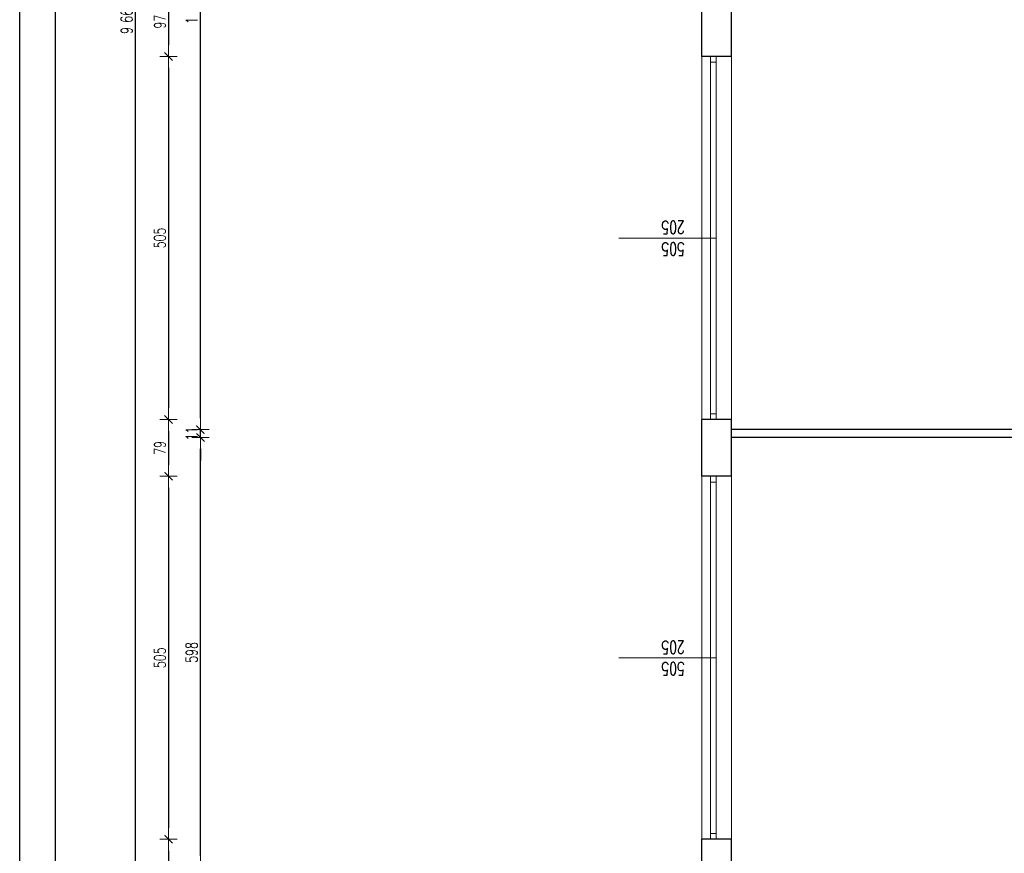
# Model space of a CAD drawing. Header units: millimetres. Extents: x -2948 to 78628, y 64669 to 215420.
# Tile 19 of 256: x 46691 to 48060, y 77015 to 78175. Entities that reach past the tile are written whole.
import ezdxf

# ---------------------------------------------------------------- set-up
doc = ezdxf.new("R2010")
doc.units = ezdxf.units.MM
for name, color, linetype, lineweight in [('1_OPIS_OKNA', 60, 'Continuous', 13), ('OPIS', 2, 'Continuous', 13), ('POMOC', 1, 'Continuous', 13), ('STOLARKA', 3, 'Continuous', 13), ('WYMIAR', 5, 'Continuous', 13), ('ŚCIANY', 7, 'Continuous', 30)]:
    doc.layers.add(name, color=color, linetype=linetype, lineweight=lineweight)
doc.layers.add('FORMATKA', color=7, linetype='Continuous')
doc.styles.add('style2', font='romans.shx', dxfattribs={"width": 0.7})
doc.dimstyles.new('100', dxfattribs={"dimscale": 80, "dimtxt": 0.2, "dimasz": 0.2, "dimexe": 1.25, "dimexo": 0.625, "dimgap": 0.05, "dimtad": 1, "dimdec": 0, "dimdsep": 46, "dimlunit": 6, "dimtxsty": 'style2', "dimblk1": 'TICK', "dimblk2": 'TICK', "dimsah": 1, "dimcen": 0.2, "dimse1": 1, "dimse2": 1, "dimclrd": 256, "dimclrt": 2, "dimadec": 0, "dimazin": 0, "dimtfac": 1, "dimtdec": 0, "dimtix": 1, "dimtmove": 1, "dimatfit": 0, "dimldrblk": 'DOTSMALL', "dimfxl": 1, "dimtolj": 1, "dimtzin": 0, "dimarcsym": 0})

# ---------------------------------------------------------------- blocks, each defined once
blk = doc.blocks.new('TICK')
at = {"color": 5}
for p, q in [((-1, 0), (1, 0)), ((0, -0.75), (0, 0.75))]:
    blk.add_line(p, q, dxfattribs=at)
at = {"const_width": 0.1}
blk.add_lwpolyline([(-0.354, -0.354), (0.354, 0.354)], dxfattribs=at)
blk = doc.blocks.new('*D745')
at = {"layer": 'Defpoints', "color": 0, "ltscale": 2, "transparency": 16777216}
for p in [(47552.2, 78220.5), (46898.1, 78123.5), (47552.2, 78123.5)]:
    blk.add_point(p, dxfattribs=at)
at = {"layer": 'WYMIAR', "lineweight": -2, "ltscale": 2, "transparency": 16777216}
blk.add_line((46898.1, 78204.5), (46898.1, 78139.5), dxfattribs=at)
at = {"layer": 'WYMIAR', "lineweight": -2, "ltscale": 2, "transparency": 16777216, "xscale": 16, "yscale": 16, "zscale": 16}
for p, rotation in [((46898.1, 78220.5), 90), ((46898.1, 78123.5), 270)]:
    blk.add_blockref('TICK', p, dxfattribs=dict(at, rotation=rotation))
at = {"layer": 'WYMIAR', "color": 2, "ltscale": 2, "transparency": 16777216, "insert": (46886.1, 78172), "char_height": 16, "attachment_point": 5, "rotation": 90, "style": 'style2'}
blk.add_mtext('\\A1;97', dxfattribs=at)
blk = doc.blocks.new('_DotSmall')
at = {"layer": 'OPIS', "color": 0, "const_width": 0.5}
blk.add_lwpolyline([(-0.0625, 0, 1), (0.0625, 0, 1)], format="xyb", close=True, dxfattribs=at)
blk = doc.blocks.new('*D746')
at = {"layer": 'Defpoints', "color": 0, "ltscale": 2, "transparency": 16777216}
for p in [(47552.2, 78123.5), (46898.1, 77618.5), (47552.2, 77618.5)]:
    blk.add_point(p, dxfattribs=at)
at = {"layer": 'WYMIAR', "lineweight": -2, "ltscale": 2, "transparency": 16777216}
blk.add_line((46898.1, 78107.5), (46898.1, 77634.5), dxfattribs=at)
at = {"layer": 'WYMIAR', "lineweight": -2, "ltscale": 2, "transparency": 16777216, "xscale": 16, "yscale": 16, "zscale": 16}
for p, rotation in [((46898.1, 78123.5), 90), ((46898.1, 77618.5), 270)]:
    blk.add_blockref('TICK', p, dxfattribs=dict(at, rotation=rotation))
at = {"layer": 'WYMIAR', "color": 2, "ltscale": 2, "transparency": 16777216, "insert": (46886.1, 77871), "char_height": 16, "attachment_point": 5, "rotation": 90, "style": 'style2'}
blk.add_mtext('\\A1;505', dxfattribs=at)
blk = doc.blocks.new('*D747')
at = {"layer": 'Defpoints', "color": 0, "ltscale": 2, "transparency": 16777216}
for p in [(47552.2, 77618.5), (46898.1, 77539.5), (47552.2, 77539.5)]:
    blk.add_point(p, dxfattribs=at)
at = {"layer": 'WYMIAR', "lineweight": -2, "ltscale": 2, "transparency": 16777216}
blk.add_line((46898.1, 77602.5), (46898.1, 77555.5), dxfattribs=at)
at = {"layer": 'WYMIAR', "lineweight": -2, "ltscale": 2, "transparency": 16777216, "xscale": 16, "yscale": 16, "zscale": 16}
for p, rotation in [((46898.1, 77618.5), 90), ((46898.1, 77539.5), 270)]:
    blk.add_blockref('TICK', p, dxfattribs=dict(at, rotation=rotation))
at = {"layer": 'WYMIAR', "color": 2, "ltscale": 2, "transparency": 16777216, "insert": (46886.1, 77579), "char_height": 16, "attachment_point": 5, "rotation": 90, "style": 'style2'}
blk.add_mtext('\\A1;79', dxfattribs=at)
blk = doc.blocks.new('*D748')
at = {"layer": 'Defpoints', "color": 0, "ltscale": 2, "transparency": 16777216}
for p in [(47552.2, 77539.5), (46898.1, 77034.5), (47552.2, 77034.5)]:
    blk.add_point(p, dxfattribs=at)
at = {"layer": 'WYMIAR', "lineweight": -2, "ltscale": 2, "transparency": 16777216}
blk.add_line((46898.1, 77523.5), (46898.1, 77050.5), dxfattribs=at)
at = {"layer": 'WYMIAR', "lineweight": -2, "ltscale": 2, "transparency": 16777216, "xscale": 16, "yscale": 16, "zscale": 16}
for p, rotation in [((46898.1, 77539.5), 90), ((46898.1, 77034.5), 270)]:
    blk.add_blockref('TICK', p, dxfattribs=dict(at, rotation=rotation))
at = {"layer": 'WYMIAR', "color": 2, "ltscale": 2, "transparency": 16777216, "insert": (46886.1, 77287), "char_height": 16, "attachment_point": 5, "rotation": 90, "style": 'style2'}
blk.add_mtext('\\A1;505', dxfattribs=at)
blk = doc.blocks.new('*D982')
at = {"layer": 'Defpoints', "color": 0, "ltscale": 2, "transparency": 16777216}
for p in [(47552.2, 78220.5), (46898.1, 78123.5), (47552.2, 78123.5)]:
    blk.add_point(p, dxfattribs=at)
at = {"layer": 'WYMIAR', "lineweight": -2, "ltscale": 2, "transparency": 16777216}
blk.add_line((46898.1, 78204.5), (46898.1, 78139.5), dxfattribs=at)
at = {"layer": 'WYMIAR', "lineweight": -2, "ltscale": 2, "transparency": 16777216, "xscale": 16, "yscale": 16, "zscale": 16}
for p, rotation in [((46898.1, 78220.5), 90), ((46898.1, 78123.5), 270)]:
    blk.add_blockref('TICK', p, dxfattribs=dict(at, rotation=rotation))
at = {"layer": 'WYMIAR', "color": 2, "ltscale": 2, "transparency": 16777216, "insert": (46886.1, 78172), "char_height": 16, "attachment_point": 5, "rotation": 90, "style": 'style2'}
blk.add_mtext('\\A1;97', dxfattribs=at)
blk = doc.blocks.new('*D983')
at = {"layer": 'Defpoints', "color": 0, "ltscale": 2, "transparency": 16777216}
for p in [(47552.2, 78123.5), (46898.1, 77618.5), (47552.2, 77618.5)]:
    blk.add_point(p, dxfattribs=at)
at = {"layer": 'WYMIAR', "lineweight": -2, "ltscale": 2, "transparency": 16777216}
blk.add_line((46898.1, 78107.5), (46898.1, 77634.5), dxfattribs=at)
at = {"layer": 'WYMIAR', "lineweight": -2, "ltscale": 2, "transparency": 16777216, "xscale": 16, "yscale": 16, "zscale": 16}
for p, rotation in [((46898.1, 78123.5), 90), ((46898.1, 77618.5), 270)]:
    blk.add_blockref('TICK', p, dxfattribs=dict(at, rotation=rotation))
at = {"layer": 'WYMIAR', "color": 2, "ltscale": 2, "transparency": 16777216, "insert": (46886.1, 77871), "char_height": 16, "attachment_point": 5, "rotation": 90, "style": 'style2'}
blk.add_mtext('\\A1;505', dxfattribs=at)
blk = doc.blocks.new('*D984')
at = {"layer": 'Defpoints', "color": 0, "ltscale": 2, "transparency": 16777216}
for p in [(47552.2, 77618.5), (46898.1, 77539.5), (47552.2, 77539.5)]:
    blk.add_point(p, dxfattribs=at)
at = {"layer": 'WYMIAR', "lineweight": -2, "ltscale": 2, "transparency": 16777216}
blk.add_line((46898.1, 77602.5), (46898.1, 77555.5), dxfattribs=at)
at = {"layer": 'WYMIAR', "lineweight": -2, "ltscale": 2, "transparency": 16777216, "xscale": 16, "yscale": 16, "zscale": 16}
for p, rotation in [((46898.1, 77618.5), 90), ((46898.1, 77539.5), 270)]:
    blk.add_blockref('TICK', p, dxfattribs=dict(at, rotation=rotation))
at = {"layer": 'WYMIAR', "color": 2, "ltscale": 2, "transparency": 16777216, "insert": (46886.1, 77579), "char_height": 16, "attachment_point": 5, "rotation": 90, "style": 'style2'}
blk.add_mtext('\\A1;79', dxfattribs=at)
blk = doc.blocks.new('*D985')
at = {"layer": 'Defpoints', "color": 0, "ltscale": 2, "transparency": 16777216}
for p in [(47552.2, 77539.5), (46898.1, 77034.5), (47552.2, 77034.5)]:
    blk.add_point(p, dxfattribs=at)
at = {"layer": 'WYMIAR', "lineweight": -2, "ltscale": 2, "transparency": 16777216}
blk.add_line((46898.1, 77523.5), (46898.1, 77050.5), dxfattribs=at)
at = {"layer": 'WYMIAR', "lineweight": -2, "ltscale": 2, "transparency": 16777216, "xscale": 16, "yscale": 16, "zscale": 16}
for p, rotation in [((46898.1, 77539.5), 90), ((46898.1, 77034.5), 270)]:
    blk.add_blockref('TICK', p, dxfattribs=dict(at, rotation=rotation))
at = {"layer": 'WYMIAR', "color": 2, "ltscale": 2, "transparency": 16777216, "insert": (46886.1, 77287), "char_height": 16, "attachment_point": 5, "rotation": 90, "style": 'style2'}
blk.add_mtext('\\A1;505', dxfattribs=at)
blk = doc.blocks.new('*D986')
at = {"layer": 'Defpoints', "color": 0, "ltscale": 2, "transparency": 16777216}
for p in [(47552.2, 77034.5), (46898.1, 76715.5), (47552.2, 76715.5)]:
    blk.add_point(p, dxfattribs=at)
at = {"layer": 'WYMIAR', "lineweight": -2, "ltscale": 2, "transparency": 16777216}
blk.add_line((46898.1, 77018.5), (46898.1, 76731.5), dxfattribs=at)
at = {"layer": 'WYMIAR', "lineweight": -2, "ltscale": 2, "transparency": 16777216, "xscale": 16, "yscale": 16, "zscale": 16}
for p, rotation in [((46898.1, 77034.5), 90), ((46898.1, 76715.5), 270)]:
    blk.add_blockref('TICK', p, dxfattribs=dict(at, rotation=rotation))
at = {"layer": 'WYMIAR', "color": 2, "ltscale": 2, "transparency": 16777216, "insert": (46886.1, 76875), "char_height": 16, "attachment_point": 5, "rotation": 90, "style": 'style2'}
blk.add_mtext('\\A1;319', dxfattribs=at)
blk = doc.blocks.new('*D1005')
at = {"layer": 'Defpoints', "color": 0, "ltscale": 2, "transparency": 16777216}
for p in [(46852.4, 83010.5), (47594.4, 83010.5), (47594.4, 73343.5)]:
    blk.add_point(p, dxfattribs=at)
at = {"layer": 'WYMIAR', "lineweight": -2, "ltscale": 2, "transparency": 16777216}
blk.add_line((46852.4, 73359.5), (46852.4, 82994.5), dxfattribs=at)
at = {"layer": 'WYMIAR', "lineweight": -2, "ltscale": 2, "transparency": 16777216, "xscale": 16, "yscale": 16, "zscale": 16}
for p, rotation in [((46852.4, 83010.5), 90.00020786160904), ((46852.4, 73343.5), 270.0002078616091)]:
    blk.add_blockref('TICK', p, dxfattribs=dict(at, rotation=rotation))
at = {"layer": 'WYMIAR', "color": 2, "ltscale": 2, "transparency": 16777216, "insert": (46839.9, 78177), "char_height": 16, "attachment_point": 5, "rotation": 90.0002, "style": 'style2'}
blk.add_mtext('\\A1;9\xa0667', dxfattribs=at)
blk = doc.blocks.new('*D1057')
at = {"layer": 'Defpoints', "color": 0, "ltscale": 2, "transparency": 16777216}
for p in [(46942.4, 77593.5), (47680.6, 77593.5), (47680.6, 76995.5)]:
    blk.add_point(p, dxfattribs=at)
at = {"layer": 'WYMIAR', "lineweight": -2, "ltscale": 2, "transparency": 16777216}
blk.add_line((46942.4, 77011.5), (46942.4, 77577.5), dxfattribs=at)
at = {"layer": 'WYMIAR', "lineweight": -2, "ltscale": 2, "transparency": 16777216, "xscale": 16, "yscale": 16, "zscale": 16}
for p, rotation in [((46942.4, 77593.5), 90), ((46942.4, 76995.5), 270)]:
    blk.add_blockref('TICK', p, dxfattribs=dict(at, rotation=rotation))
at = {"layer": 'WYMIAR', "color": 2, "ltscale": 2, "transparency": 16777216, "insert": (46930.4, 77294.5), "char_height": 16, "attachment_point": 5, "rotation": 90, "style": 'style2'}
blk.add_mtext('\\A1;598', dxfattribs=at)
blk = doc.blocks.new('*D1058')
at = {"layer": 'Defpoints', "color": 0, "ltscale": 2, "transparency": 16777216}
for p in [(46942.4, 77604.5), (47680.6, 77604.5), (47680.6, 77593.5)]:
    blk.add_point(p, dxfattribs=at)
at = {"layer": 'WYMIAR', "lineweight": -2, "ltscale": 2, "transparency": 16777216}
for p, q in [((46942.4, 77620.5), (46942.4, 77636.5)), ((46942.4, 77593.5), (46942.4, 77604.5)), ((46942.4, 77577.5), (46942.4, 77561.5))]:
    blk.add_line(p, q, dxfattribs=at)
at = {"layer": 'WYMIAR', "lineweight": -2, "ltscale": 2, "transparency": 16777216, "xscale": 16, "yscale": 16, "zscale": 16}
for p, rotation in [((46942.4, 77604.5), 270), ((46942.4, 77593.5), 90)]:
    blk.add_blockref('TICK', p, dxfattribs=dict(at, rotation=rotation))
at = {"layer": 'WYMIAR', "color": 2, "ltscale": 2, "transparency": 16777216, "insert": (46930.4, 77599), "char_height": 16, "attachment_point": 5, "rotation": 90, "style": 'style2'}
blk.add_mtext('\\A1;11', dxfattribs=at)
blk = doc.blocks.new('*D1059')
at = {"layer": 'Defpoints', "color": 0, "ltscale": 2, "transparency": 16777216}
for p in [(46942.4, 78777.5), (47680.6, 78777.5), (47680.6, 77604.5)]:
    blk.add_point(p, dxfattribs=at)
at = {"layer": 'WYMIAR', "lineweight": -2, "ltscale": 2, "transparency": 16777216}
blk.add_line((46942.4, 77620.5), (46942.4, 78761.5), dxfattribs=at)
at = {"layer": 'WYMIAR', "lineweight": -2, "ltscale": 2, "transparency": 16777216, "xscale": 16, "yscale": 16, "zscale": 16}
for p, rotation in [((46942.4, 78777.5), 90), ((46942.4, 77604.5), 270)]:
    blk.add_blockref('TICK', p, dxfattribs=dict(at, rotation=rotation))
at = {"layer": 'WYMIAR', "color": 2, "ltscale": 2, "transparency": 16777216, "insert": (46930.4, 78191), "char_height": 16, "attachment_point": 5, "rotation": 90, "style": 'style2'}
blk.add_mtext('\\A1;1\xa0173', dxfattribs=at)

msp = doc.modelspace()

# ---------------------------------------------------------------- linework, layer by layer
at = {"layer": '1_OPIS_OKNA'}
for p, q in [((47659.6, 77871), (47524, 77871)), ((47659.6, 77287), (47524, 77287))]:
    msp.add_line(p, q, dxfattribs=at)
at = {"layer": 'FORMATKA', "ltscale": 2}
for points in [[(49661.2, 83447.1), (49661.2, 72947.1), (46691.2, 72947.1), (46691.2, 83447.1)], [(46741.2, 72997.1), (46741.2, 83392.1), (49611.2, 83392.1), (49611.2, 72997.1)]]:
    msp.add_lwpolyline(points, close=True, dxfattribs=at)
at = {"layer": 'POMOC'}
for p, q in [((47639.6, 77618.5), (47639.6, 78123.5)), ((47680.6, 78123.5), (47680.6, 77618.5)), ((47639.6, 77034.5), (47639.6, 77539.5)), ((47680.6, 77539.5), (47680.6, 77034.5))]:
    msp.add_line(p, q, dxfattribs=at)
at = {"layer": 'STOLARKA'}
for p, q in [((47651.6, 77618.5), (47651.6, 78123.5)), ((47659.6, 77618.5), (47659.6, 78123.5)), ((47651.6, 78115.5), (47659.6, 78115.5)), ((47651.6, 77626.5), (47659.6, 77626.5)), ((47651.6, 77034.5), (47651.6, 77539.5)), ((47659.6, 77034.5), (47659.6, 77539.5)), ((47651.6, 77531.5), (47659.6, 77531.5)), ((47651.6, 77042.5), (47659.6, 77042.5))]:
    msp.add_line(p, q, dxfattribs=at)
at = {"layer": 'ŚCIANY', "ltscale": 2}
for p, q in [((47639.6, 78123.5), (47639.6, 78220.5)), ((47680.6, 78123.5), (47680.6, 78220.5)), ((47674.6, 78123.5), (47639.6, 78123.5)), ((47680.6, 78123.5), (47639.6, 78123.5)), ((47639.6, 77539.5), (47639.6, 77618.5)), ((47674.6, 77618.5), (47639.6, 77618.5)), ((47680.6, 77618.5), (47639.6, 77618.5)), ((47680.6, 77539.5), (47680.6, 77618.5)), ((47680.6, 77614.5), (47680.6, 77618.5)), ((48646.6, 77604.5), (47680.6, 77604.5)), ((48646.6, 77593.5), (47680.6, 77593.5)), ((47674.6, 77539.5), (47639.6, 77539.5)), ((47680.6, 77539.5), (47639.6, 77539.5)), ((47639.6, 76953.5), (47639.6, 77034.5)), ((47674.6, 77034.5), (47639.6, 77034.5)), ((47680.6, 77034.5), (47639.6, 77034.5)), ((47680.6, 76995.5), (47680.6, 77034.5))]:
    msp.add_line(p, q, dxfattribs=at)

# ---------------------------------------------------------------- texts
at = {"layer": '1_OPIS_OKNA', "ltscale": 0.2, "char_height": 18, "width": 280.137, "attachment_point": 1, "rotation": 179.9915, "style": 'style2'}
for insert in [(47615.8, 77846.7), (47615.8, 77262.7)]:
    msp.add_mtext('505\\P205', dxfattribs=dict(at, insert=insert))

# ---------------------------------------------------------------- dimensions: what is measured, and where the dimension line sits
at = {"layer": 'WYMIAR', "ltscale": 2}
dim = msp.add_linear_dim(base=(46852.4, 83010.5), p1=(47594.4, 73343.5), p2=(47594.4, 83010.5), angle=90.0002, dimstyle='100', dxfattribs=at)
dim.commit()
dim.dimension.update_dxf_attribs({"geometry": '*D1005', "text_midpoint": (46851.9, 78177), "dimtype": 161})
for base, p1, p2, picture, middle in [((46942.4, 78777.5), (47680.6, 77604.5), (47680.6, 78777.5), '*D1059', (46930.4, 78191)), ((46898.1, 78123.5), (47552.2, 78220.5), (47552.2, 78123.5), '*D745', (46886.1, 78172)), ((46898.1, 78123.5), (47552.2, 78220.5), (47552.2, 78123.5), '*D982', (46886.1, 78172)), ((46898.1, 77618.5), (47552.2, 78123.5), (47552.2, 77618.5), '*D746', (46886.1, 77871)), ((46898.1, 77618.5), (47552.2, 78123.5), (47552.2, 77618.5), '*D983', (46886.1, 77871)), ((46898.1, 77539.5), (47552.2, 77618.5), (47552.2, 77539.5), '*D747', (46886.1, 77579)), ((46898.1, 77539.5), (47552.2, 77618.5), (47552.2, 77539.5), '*D984', (46886.1, 77579)), ((46942.4, 77604.5), (47680.6, 77593.5), (47680.6, 77604.5), '*D1058', (46930.4, 77599)), ((46942.4, 77593.5), (47680.6, 76995.5), (47680.6, 77593.5), '*D1057', (46930.4, 77294.5)), ((46898.1, 77034.5), (47552.2, 77539.5), (47552.2, 77034.5), '*D748', (46886.1, 77287)), ((46898.1, 77034.5), (47552.2, 77539.5), (47552.2, 77034.5), '*D985', (46886.1, 77287)), ((46898.1, 76715.5), (47552.2, 77034.5), (47552.2, 76715.5), '*D986', (46886.1, 76875))]:
    dim = msp.add_linear_dim(base=base, p1=p1, p2=p2, angle=90, dimstyle='100', dxfattribs=at)
    dim.commit()
    dim.dimension.update_dxf_attribs({"geometry": picture, "text_midpoint": middle})

doc.saveas('drawing.dxf')
